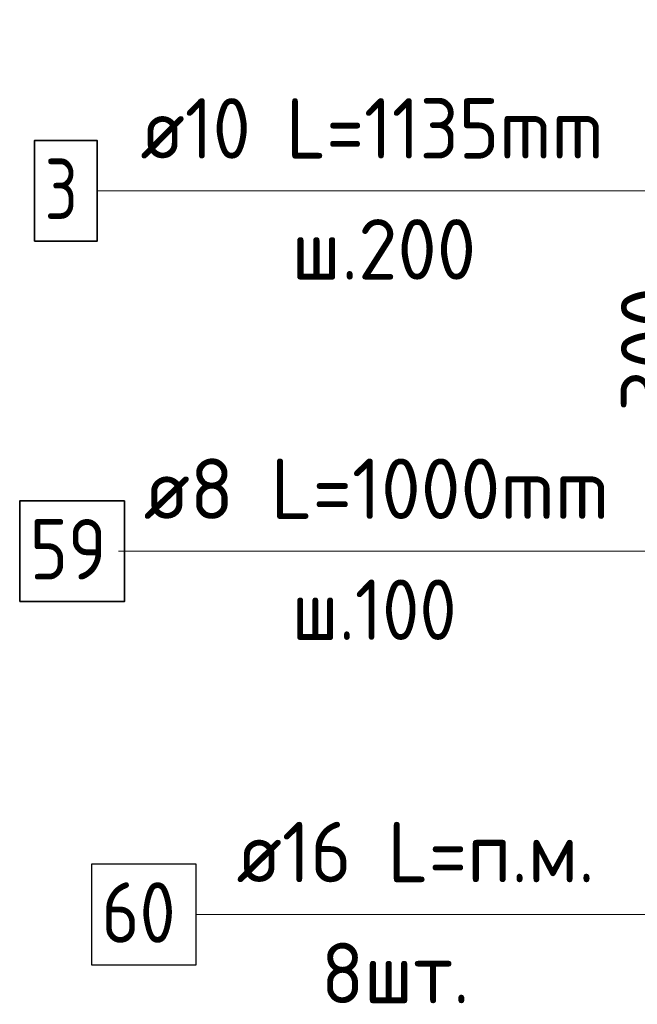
# Model space of a CAD drawing. Header units: metres. Extents: x -38 to 90, y -15 to 21.
# Tile 110 of 127: x 71.745 to 72.051, y 5.14 to 5.628. Entities that reach past the tile are written whole.
import ezdxf

# ---------------------------------------------------------------- set-up
doc = ezdxf.new("R2010")
doc.units = ezdxf.units.M
doc.header["$PDMODE"] = 65
for name, color, linetype, lineweight in [('XR$4$Арм.стержн. Арматура края', 96, 'Continuous', 35), ('XR$4$Арм.стержн. Хомут', 240, 'Continuous', 35), ('XR$4$Арм.стержн.горизонт. 1', 180, 'Continuous', 35), ('XR$4$Размерная линия (1)', 7, 'Continuous', 13)]:
    doc.layers.add(name, color=color, linetype=linetype, lineweight=lineweight)
doc.styles.add('ISOCPEUR', font='txt')
doc.dimstyles.new('DIMSTYLE_11', dxfattribs={"dimtxt": 0.03, "dimasz": 0.03, "dimexe": 0, "dimexo": 0, "dimgap": 0.015, "dimtad": 2, "dimdec": 0, "dimlfac": 1000, "dimrnd": 1, "dimzin": 12, "dimdsep": 46, "dimtxsty": 'ISOCPEUR', "dimblk1": 'ALL_ML_STRICH', "dimblk2": 'ALL_ML_STRICH', "dimsah": 1, "dimcen": 0, "dimclrd": 7, "dimclre": 256, "dimclrt": 7, "dimadec": 0, "dimazin": 0, "dimtfac": 1, "dimtdec": 0, "dimtix": 1, "dimtmove": 2, "dimatfit": 3, "dimfxl": 0, "dimtzin": 0, "dimlwd": 0, "dimlwe": -3, "dimarcsym": 0})

# ---------------------------------------------------------------- blocks, each defined once
blk = doc.blocks.new('ALL_ML_STRICH')
at = {"color": 0, "linetype": 'ByBlock', "lineweight": -2}
for p, q in [((0, -0.5), (0, 0.5)), ((-0.3, -0.3), (0.3, 0.3)), ((-1, 0), (0.5, 0))]:
    blk.add_line(p, q, dxfattribs=at)
blk = doc.blocks.new('*D65')
at = {"layer": 'DEFPOINTS', "color": 7, "linetype": 'Continuous', "lineweight": 13, "transparency": 33554687}
for p in [(72.20082, 5.61305), (72.08047, 5.31305), (72.20078, 5.31305)]:
    blk.add_point(p, dxfattribs=at)
at = {"layer": 'XR$4$Размерная линия (1)', "color": 9, "linetype": 'Continuous', "lineweight": -2, "true_color": 0xc7c7c7, "transparency": 33554687}
for p, q in [((72.18082, 5.61305), (72.08047, 5.61305)), ((72.18078, 5.31305), (72.08047, 5.31305))]:
    blk.add_line(p, q, dxfattribs=at)
at = {"layer": 'XR$4$Размерная линия (1)', "color": 7, "linetype": 'Continuous', "lineweight": -2, "transparency": 33554687}
blk.add_line((72.08047, 5.31305), (72.08047, 5.61305), dxfattribs=at)
at = {"layer": 'XR$4$Размерная линия (1)', "color": 7, "linetype": 'Continuous', "lineweight": 13, "transparency": 33554687, "xscale": 0.03, "yscale": 0.03, "zscale": 0.03}
for p, rotation in [((72.08047, 5.61305), 90), ((72.08047, 5.31305), 270)]:
    blk.add_blockref('ALL_ML_STRICH', p, dxfattribs=dict(at, rotation=rotation))
at = {"layer": 'XR$4$Размерная линия (1)', "color": 7, "linetype": 'Continuous', "lineweight": 13, "transparency": 33554687, "insert": (72.05797, 5.46455), "char_height": 0.03, "width": 0.09, "attachment_point": 5, "rotation": 90, "style": 'ISOCPEUR'}
blk.add_mtext('\\A1;{300}', dxfattribs=at)

msp = doc.modelspace()

# ---------------------------------------------------------------- linework, layer by layer
at = {"layer": 'XR$4$Арм.стержн. Арматура края', "color": 7, "linetype": 'Continuous', "lineweight": 13, "transparency": 33554687}
msp.add_line((71.78298, 5.54313), (72.09298, 5.54313), dxfattribs=at)
at = {"layer": 'XR$4$Арм.стержн. Арматура края', "color": 7, "linetype": 'Continuous', "lineweight": 35, "transparency": 33554687}
msp.add_lwpolyline([(71.75198, 5.51813), (71.78298, 5.51813), (71.78298, 5.56813), (71.75198, 5.56813), (71.75198, 5.51813)], dxfattribs=at)
at = {"layer": 'XR$4$Арм.стержн. Хомут', "color": 7, "linetype": 'Continuous', "lineweight": 13, "transparency": 33554687}
msp.add_line((71.79359, 5.36436), (72.07659, 5.36436), dxfattribs=at)
at = {"layer": 'XR$4$Арм.стержн. Хомут', "color": 7, "linetype": 'Continuous', "lineweight": 35, "transparency": 33554687}
msp.add_lwpolyline([(71.74459, 5.33936), (71.79659, 5.33936), (71.79659, 5.38936), (71.74459, 5.38936), (71.74459, 5.33936)], dxfattribs=at)
at = {"layer": 'XR$4$Арм.стержн.горизонт. 1', "color": 7, "linetype": 'Continuous', "lineweight": 13, "transparency": 33554687}
msp.add_line((71.83219, 5.18415), (72.05819, 5.18415), dxfattribs=at)
at = {"layer": 'XR$4$Арм.стержн.горизонт. 1', "color": 7, "linetype": 'Continuous', "lineweight": 25, "transparency": 33554687}
msp.add_lwpolyline([(71.78019, 5.15915), (71.83219, 5.15915), (71.83219, 5.20915), (71.78019, 5.20915), (71.78019, 5.15915)], dxfattribs=at)

# ---------------------------------------------------------------- texts
at = {"layer": 'XR$4$Арм.стержн. Арматура края', "color": 7, "linetype": 'Continuous', "lineweight": 25, "transparency": 33554687, "char_height": 0.03, "attachment_point": 7, "style": 'ISOCPEUR'}
for s, insert, width in [('\\W0.92;ø10 L=1135mm ', (71.80448, 5.55913), 0.2806692), ('\\W0.78;3', (71.75698, 5.52913), 0.0326407), ('\\W0.95;ш.200 ', (71.87948, 5.49913), 0.1311995)]:
    msp.add_mtext(s, dxfattribs=dict(at, insert=insert, width=width))
at = {"layer": 'XR$4$Арм.стержн. Хомут', "color": 7, "linetype": 'Continuous', "lineweight": 25, "transparency": 33554687, "char_height": 0.03, "attachment_point": 7, "style": 'ISOCPEUR'}
for s, insert, width in [('\\W0.96;ø8 L=1000mm ', (71.80609, 5.38036), 0.2722217), ('\\W0.87;59', (71.74959, 5.35036), 0.0550812), ('\\W0.90;ш.100 ', (71.87959, 5.32036), 0.1244865)]:
    msp.add_mtext(s, dxfattribs=dict(at, insert=insert, width=width))
at = {"layer": 'XR$4$Арм.стержн.горизонт. 1', "color": 7, "linetype": 'Continuous', "lineweight": 25, "transparency": 33554687, "char_height": 0.03, "attachment_point": 7, "style": 'ISOCPEUR'}
for s, insert, width in [('\\W0.94;ø16 L=п.м.', (71.85219, 5.20015), 0.1999832), ('\\W0.87;60', (71.78519, 5.17015), 0.0550812), ('\\W0.94;8шт. ', (71.89419, 5.14015), 0.1161286)]:
    msp.add_mtext(s, dxfattribs=dict(at, insert=insert, width=width))

# ---------------------------------------------------------------- dimensions: what is measured, and where the dimension line sits
at = {"layer": 'XR$4$Размерная линия (1)', "color": 7, "linetype": 'Continuous', "lineweight": 13, "transparency": 33554687}
dim = msp.add_linear_dim(base=(72.08047, 5.61305), p1=(72.18078, 5.31305), p2=(72.18082, 5.61305), angle=90, dimstyle='DIMSTYLE_11', override={"dimpost": '<>', "dimclrd": 7, "dimclre": 9, "dimclrt": 7, "dimlwd": 0, "dimlwe": 65533}, dxfattribs=at)
dim.commit()
dim.dimension.update_dxf_attribs({"geometry": '*D65', "text_midpoint": (72.05797, 5.46455), "dimtype": 160})

doc.saveas('drawing.dxf')
